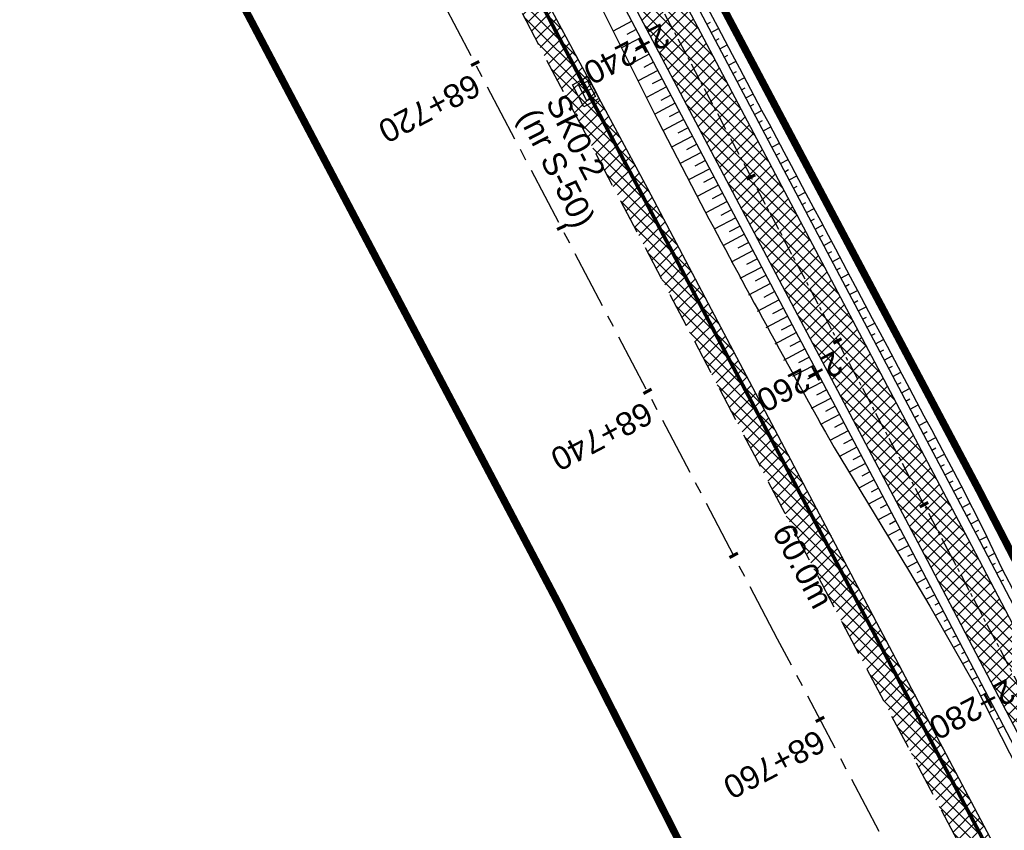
# Model space of a CAD drawing. Header units: metres. Extents: x 7529682 to 7533711, y 5721186 to 5727842.
# Tile 50 of 112: x 7530727 to 7530780, y 5725775 to 5725819. Entities that reach past the tile are written whole.
import ezdxf

# ---------------------------------------------------------------- set-up
doc = ezdxf.new("R2010")
doc.units = ezdxf.units.M
for name, pattern in [('817-dzialki-09-05-04$0$HIDDEN', [0.375, 0.25, -0.125]), ('CENTER', [50.8, 31.75, -6.35, 6.35, -6.35]), ('HIDDEN', [9.525, 6.35, -3.175])]:
    doc.linetypes.add(name, pattern=pattern)
for name, color, linetype in [('C-DROGI-SYTUACJA-ETYKIETY', 7, 'Continuous'), ('D-hatch-pobocza', 131, 'Continuous'), ('D-pobocza', 7, 'Continuous'), ('D-skarpa', 7, 'Continuous'), ('D-skarpa-kreskowanie', 7, 'Continuous')]:
    doc.layers.add(name, color=color, linetype=linetype)
doc.layers.add('D-hatch-ciag-pieszo-rowerowy', color=7, linetype='Continuous', lineweight=13, true_color=0xff9f80)
doc.layers.add('D-LR-etap-III', color=7, linetype='817-dzialki-09-05-04$0$HIDDEN', lineweight=50, true_color=0xff1aff)
for name, color, linetype, lineweight in [('D-krawędzie', 7, 'Continuous', 30), ('D-obrzeża', 7, 'Continuous', 30), ('D-oś', 10, 'CENTER', 30), ('Sieci-T-kanal technologiczny', 4, 'kt kanał technologiczny', 30)]:
    doc.layers.add(name, color=color, linetype=linetype, lineweight=lineweight)
for name, color, linetype, true_color in [('D-opis-KT-dlugosci', 7, 'Continuous', 0xff8000), ('D-opis-KT-studnie', 7, 'Continuous', 0xff8000), ('poprzeczki', 7, 'Continuous', 0x0000c7)]:
    doc.layers.add(name, color=color, linetype=linetype, true_color=true_color)
doc.styles.add('ARIAL', font='arial.ttf', dxfattribs={"height": 1})
doc.styles.get("Standard").update_dxf_attribs({"font": 'arial.ttf'})
doc.linetypes.add('kt kanał technologiczny', pattern='A,1,-0.8,["kt",Standard,S=0.5,R=0,X=-0.7,Y=-0.15],-0.3', length=2.1)
pattern_1 = [(45, (0, 0), (-0.33675960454, 0.33675960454), []), (135, (0, 0), (-0.33675960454, -0.33675960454), [])]

# ---------------------------------------------------------------- blocks, each defined once
blk = doc.blocks.new('AeccTickLine')
at = {"color": 0, "linetype": 'ByBlock', "lineweight": -2}
blk.add_line((0, 1), (0, -1), dxfattribs=at)
blk = doc.blocks.new('SKR2')
at = {"layer": 'Sieci-T-kanal technologiczny', "color": 2, "lineweight": 25}
for points in [[(0.028, -0.188), (0.958, -1.153), (0.282, -1.805), (-0.648, -0.84)], [(-0.038, -0.537), (0.607, -1.206), (0.233, -1.567), (-0.412, -0.898)]]:
    blk.add_lwpolyline(points, close=True, dxfattribs=at)
blk.add_lwpolyline([(-0.09, -1.232), (0.285, -0.872)], dxfattribs=at)

msp = doc.modelspace()

# ---------------------------------------------------------------- hatches: boundary and pattern name
at = {"layer": 'D-hatch-ciag-pieszo-rowerowy'}
h = msp.add_hatch(dxfattribs=at)
h.set_pattern_fill('ANSI37', color=256, scale=0.15, style=0)
h.set_pattern_definition(pattern_1)
edge = h.paths.add_edge_path()
edge.add_line((7530776.607, 5725790.321), (7530759.629, 5725822.461))
edge.add_line((7530759.629, 5725822.461), (7530758.52, 5725821.884))
edge.add_line((7530758.52, 5725821.884), (7530775.501, 5725789.739))
edge.add_line((7530775.501, 5725789.739), (7530792.729, 5725756.833))
edge.add_line((7530792.729, 5725756.833), (7530803.873, 5725735.729))
edge.add_arc((7530538.588, 5725595.643), 300, 26.89726, 27.8367, ccw=False)
edge.add_line((7530806.134, 5725731.361), (7530814.971, 5725713.941))
edge.add_line((7530814.971, 5725713.941), (7530815.845, 5725714.98))
edge.add_line((7530815.845, 5725714.98), (7530807.239, 5725731.945))
edge.add_arc((7530539.694, 5725596.227), 300, 26.89728, 27.8367)
edge.add_line((7530804.978, 5725736.313), (7530793.835, 5725757.415))
edge.add_line((7530793.835, 5725757.415), (7530776.607, 5725790.321))
edge = h.paths.add_edge_path()
edge.add_line((7530816.037, 5725715.208), (7530816.72, 5725716.019))
edge.add_line((7530816.72, 5725716.019), (7530808.345, 5725732.528))
edge.add_arc((7530540.799, 5725596.81), 300, 26.89731, 27.8367)
edge.add_line((7530806.084, 5725736.896), (7530794.941, 5725757.997))
edge.add_line((7530794.941, 5725757.997), (7530777.714, 5725790.903))
edge.add_line((7530777.714, 5725790.903), (7530760.738, 5725823.038))
edge.add_line((7530760.738, 5725823.038), (7530759.629, 5725822.461))
edge.add_line((7530759.629, 5725822.461), (7530776.607, 5725790.321))
edge.add_line((7530776.607, 5725790.321), (7530793.835, 5725757.415))
edge.add_line((7530793.835, 5725757.415), (7530804.978, 5725736.313))
edge.add_arc((7530539.694, 5725596.227), 300, 26.89728, 27.8367, ccw=False)
edge.add_line((7530807.239, 5725731.945), (7530815.845, 5725714.98))
edge.add_line((7530815.845, 5725714.98), (7530816.037, 5725715.208))
at = {"layer": 'D-hatch-pobocza'}
h = msp.add_hatch(dxfattribs=at)
h.set_pattern_fill('ANSI37', color=256, scale=0.15, style=0)
h.set_pattern_definition(pattern_1)
h.paths.add_polyline_path([(7530720.98, 5725884.44), (7530708.37, 5725908.34), (7530695.8, 5725932.28), (7530687.36, 5725949.02), (7530675.51, 5725970.87), (7530663.29, 5725994.02), (7530649.63, 5726020.19), (7530635.9, 5726046.17), (7530600.685, 5726114.059), (7530599.743, 5726113.515), (7530641.555, 5726032.008), (7530660.961, 5725995.07), (7530689.128, 5725941.54), (7530707.336, 5725907.032), (7530725.256, 5725873.093), (7530743.97, 5725837.654), (7530770.527, 5725787.119), (7530787.864, 5725754.267), (7530809.813, 5725712.702), (7530812.028, 5725712.541), (7530798.84, 5725737.15), (7530787.35, 5725758.8), (7530776.05, 5725780.2), (7530760.43, 5725809.79), (7530749.22, 5725830.63), (7530733.52, 5725861.06)])

# ---------------------------------------------------------------- linework, layer by layer
at = {"layer": 'D-krawędzie', "linetype": 'HIDDEN', "ltscale": 0.3, "flags": 128}
msp.add_lwpolyline([(7530572.01, 5726166.06), (7530599.74, 5726113.52), (7530641.555, 5726032.008), (7530660.961, 5725995.07), (7530689.128, 5725941.54), (7530707.336, 5725907.032), (7530725.256, 5725873.093), (7530743.97, 5725837.654), (7530770.527, 5725787.119), (7530787.864, 5725754.267), (7530809.898, 5725712.542), (7530824.739, 5725684.389), (7530840.856, 5725653.693), (7530860.675, 5725616.154), (7530865.283, 5725607.394), (7530878.05, 5725583.08), (7530918.172, 5725507.178), (7530950.163, 5725446.305), (7530993.419, 5725364.265), (7531022.766, 5725308.719), (7531053.81, 5725249.872), (7531081.166, 5725197.875), (7531103.902, 5725154.541), (7531128.123, 5725108.448), (7531149.3, 5725068.25), (7531167.38, 5725033.767), (7531197.165, 5724976.988), (7531228.151, 5724918.034), (7531253.153, 5724870.491), (7531286.796, 5724806.654), (7531306.74, 5724768.665), (7531335.094, 5724714.652), (7531357.319, 5724672.439), (7531373.645, 5724641.454), (7531392.162, 5724605.999), (7531418.48, 5724555.853), (7531439.727, 5724515.582), (7531476.36, 5724446.19), (7531491.8, 5724416.76), (7531531.9, 5724339.933), (7531557.227, 5724291.659), (7531569.852, 5724267.577), (7531591.376, 5724226.548), (7531610.004, 5724191.103), (7531616.883, 5724177.999), (7531629.985, 5724153.025), (7531641.007, 5724132.022), (7531664.906, 5724087.617), (7531677.644, 5724064.786), (7531683.112, 5724054.988), (7531686.753, 5724048.18), (7531695.448, 5724031.697), (7531703.749, 5724015.917), (7531709.214, 5724005.514), (7531719.389, 5723986.147), (7531726.295, 5723973), (7531732.741, 5723960.736), (7531735.13, 5723956.19)], dxfattribs=at)
at = {"layer": 'D-LR-etap-III', "ltscale": 10, "flags": 128}
msp.add_lwpolyline([(7531750.474, 5723895.103, 0.4, 0.4, 0), (7531750.505, 5723895.13, 0.4, 0.4, 0), (7531682.71, 5724022.92, 0.4, 0.4, 0), (7531619.177, 5724147.204, 0.4, 0.4, 0), (7531592.309, 5724198.489, 0.4, 0.4, 0), (7531553.264, 5724272.919, 0.4, 0.4, 0), (7531504.02, 5724366.79, 0.4, 0.4, 0), (7531482.09, 5724407.62, 0.4, 0.4, 0), (7531412.35, 5724541.183, 0.4, 0.4, 0), (7531388.464, 5724586.93, 0.4, 0.4, 0), (7531345.12, 5724669.94, 0.4, 0.4, 0), (7531127.66, 5725081.67, 0.4, 0.4, 0), (7531059.253, 5725211.041, 0.4, 0.4, 0), (7531008.007, 5725307.954, 0.4, 0.4, 0), (7530964.182, 5725390.836, 0.4, 0.4, 0), (7530914.557, 5725484.684, 0.4, 0.4, 0), (7530865.243, 5725577.494, 0.4, 0.4, 0), (7530840.085, 5725624.059, 0.4, 0.4, 0), (7530802.56, 5725694.925, 0.4, 0.4, 0), (7530755.54, 5725787.51, 0.4, 0.4, 0), (7530708.718, 5725876.303, 0.4, 0.4, 0), (7530695.12, 5725902.09, 0.4, 0.4, 0), (7530642.914, 5726001.078, 0.4, 0.4, 0), (7530634.935, 5726016.147, 0.4, 0.4, 0), (7530610.82, 5726061.93, 0.4, 0.4, 0), (7530610.82, 5726061.93, 0.4, 0.4, 0), (7530607.21, 5726063.51, 0.4, 0.4, 0), (7530597.42, 5726080.68, 0.4, 0.4, 0), (7530591.16, 5726088.44, 0.4, 0.4, 0), (7530581.28, 5726107.21, 0.4, 0.4, 0), (7530571.29, 5726130.56, 0.4, 0.4, 0), (7530549.555, 5726171.527, 0.4, 0.4, 0), (7530531.014, 5726206.474, 0.4, 0.4, 0), (7530516.461, 5726236.017, 0.4, 0.4, 0), (7530500.799, 5726266.141, 0.4, 0.4, 0), (7530491.35, 5726283.94, 0.4, 0.4, 0), (7530482.4, 5726303.41, 0.4, 0.4, 0), (7530482.4, 5726303.41, 0.4, 0.4, 0), (7530450.41, 5726357.28, 0.4, 0.4, 0), (7530397.759, 5726458.5, 0.4, 0.4, 0), (7530334.708, 5726583.665, 0.4, 0.4, 0), (7530303.939, 5726645.168, 0.4, 0.4, 0), (7530300.51, 5726651.778, 0.4, 0.4, 0), (7530289.214, 5726671.967, 0.4, 0.4, 0), (7530281.54, 5726685.57, 0.4, 0.4, 0), (7530261.371, 5726724.163, 0.4, 0.4, 0), (7530254.03, 5726738.21, 0.4, 0.4, 0), (7530197.22, 5726845.06, 0.4, 0.4, 0), (7530194.71, 5726849.15, 0.4, 0.4, 0), (7530195.92, 5726850.75, 0.4, 0.4, 0), (7530170.547, 5726892.961, 0.4, 0.4, 0), (7530143.175, 5726945.066, 0.4, 0.4, 0), (7530105.06, 5727018.32, 0.4, 0.4, 0), (7530100.06, 5727027.16, 0.4, 0.4, 0), (7530062.319, 5727099.625, 0.4, 0.4, 0), (7530015.379, 5727189.42, 0.4, 0.4, 0), (7529983.208, 5727250.207, 0.4, 0.4, 0), (7529953.284, 5727306.747, 0.4, 0.4, 0), (7529900.671, 5727406.159, 0.4, 0.4, 0), (7529890.63, 5727425.131, 0.4, 0.4, 0), (7529875.155, 5727454.426, 0.4, 0.4, 0), (7529857.56, 5727487.787, 0.4, 0.4, 0), (7529835.194, 5727530.193, 0.4, 0.4, 0), (7529811.741, 5727574.662, 0.4, 0.4, 0), (7529792.102, 5727611.923, 0.4, 0.4, 0), (7529768.066, 5727657.47, 0.4, 0.4, 0), (7529755.211, 5727682.131, 0.4, 0.4, 0), (7529753.31, 5727681.13, 0.4, 0.4, 0), (7529739.21, 5727707.77, 0.4, 0.4, 0), (7529735.395, 5727711.252, 0.4, 0.4, 0), (7529725.42, 5727730.2, 0.4, 0.4, 0), (7529723.55, 5727729.88, 0.4, 0.4, 0), (7529695.567, 5727782.932, 0.4, 0.4, 0), (7529717.68, 5727794.024, 0.4, 0.4, 0), (7529736.275, 5727758.647, 0.4, 0.4, 0), (7529736.275, 5727758.647, 0.4, 0.4, 0), (7529744.511, 5727750.406, 0.4, 0.4, 0), (7529744.511, 5727750.406, 0.4, 0.4, 0), (7529750.283, 5727738.55, 0.4, 0.4, 0), (7529777.109, 5727687.569, 0.4, 0.4, 0), (7529796.515, 5727651.33, 0.4, 0.4, 0), (7529814.938, 5727616.793, 0.4, 0.4, 0), (7529839.007, 5727572.304, 0.4, 0.4, 0), (7529860.618, 5727532.509, 0.4, 0.4, 0), (7529882.349, 5727491.504, 0.4, 0.4, 0), (7529904.865, 5727449.096, 0.4, 0.4, 0), (7529920.747, 5727418.885, 0.4, 0.4, 0), (7529946.677, 5727368.547, 0.4, 0.4, 0), (7529972.025, 5727320.573, 0.4, 0.4, 0), (7529987.74, 5727290.153, 0.4, 0.4, 0), (7529996.497, 5727273.662, 0.4, 0.4, 0), (7530017.541, 5727234.203, 0.4, 0.4, 0), (7530033.054, 5727204.864, 0.4, 0.4, 0), (7530051.623, 5727170.223, 0.4, 0.4, 0), (7530069.277, 5727137.016, 0.4, 0.4, 0), (7530089.385, 5727097.534, 0.4, 0.4, 0), (7530109.713, 5727060.747, 0.4, 0.4, 0), (7530136.77, 5727011.64, 0.4, 0.4, 0), (7530162.447, 5726962.744, 0.4, 0.4, 0), (7530187.674, 5726916.992, 0.4, 0.4, 0), (7530207.821, 5726879.335, 0.4, 0.4, 0), (7530230.626, 5726834.519, 0.4, 0.4, 0), (7530262.288, 5726776.618, 0.4, 0.4, 0), (7530277.51, 5726760.213, 0.4, 0.4, 0), (7530286.037, 5726744.107, 0.4, 0.4, 0), (7530288.097, 5726735.884, 0.4, 0.4, 0), (7530290.394, 5726725.047, 0.4, 0.4, 0), (7530296.177, 5726713.583, 0.4, 0.4, 0), (7530302.726, 5726701.182, 0.4, 0.4, 0), (7530325.685, 5726657.466, 0.4, 0.4, 0), (7530343.244, 5726623.649, 0.4, 0.4, 0), (7530360.23, 5726591.747, 0.4, 0.4, 0), (7530383.209, 5726548.059, 0.4, 0.4, 0), (7530406.018, 5726503.606, 0.4, 0.4, 0), (7530427.465, 5726462.62, 0.4, 0.4, 0), (7530447.928, 5726424.388, 0.4, 0.4, 0), (7530471.127, 5726379.921, 0.4, 0.4, 0), (7530490.501, 5726343.033, 0.4, 0.4, 0), (7530509.499, 5726306.733, 0.4, 0.4, 0), (7530529.89, 5726267.244, 0.4, 0.4, 0), (7530543.852, 5726238.99, 0.4, 0.4, 0), (7530554.809, 5726218.944, 0.4, 0.4, 0), (7530559.027, 5726212.223, 0.4, 0.4, 0), (7530563.061, 5726206.41, 0.4, 0.4, 0), (7530566.934, 5726200.464, 0.4, 0.4, 0), (7530569.771, 5726194.902, 0.4, 0.4, 0), (7530571.473, 5726191.282, 0.4, 0.4, 0), (7530572.839, 5726188.025, 0.4, 0.4, 0), (7530575.295, 5726182.035, 0.4, 0.4, 0), (7530579.737, 5726173.306, 0.4, 0.4, 0), (7530583.3, 5726167.41, 0.4, 0.4, 0), (7530593.4, 5726163.33, 0.4, 0.4, 0), (7530598.618, 5726155.264, 0.4, 0.4, 0), (7530608.258, 5726140.497, 0.4, 0.4, 0), (7530603.27, 5726136.83, 0.4, 0.4, 0), (7530606.53, 5726131.84, 0.4, 0.4, 0), (7530604.239, 5726124.217, 0.4, 0.4, 0), (7530605.847, 5726121.63, 0.4, 0.4, 0), (7530608.972, 5726116.164, 0.4, 0.4, 0), (7530618.114, 5726097.791, 0.4, 0.4, 0), (7530651.213, 5726034.96, 0.4, 0.4, 0), (7530670.244, 5725998.611, 0.4, 0.4, 0), (7530698.075, 5725945.953, 0.4, 0.4, 0), (7530716.506, 5725911.305, 0.4, 0.4, 0), (7530735.223, 5725875.667, 0.4, 0.4, 0), (7530752.504, 5725842.155, 0.4, 0.4, 0), (7530778.311, 5725793.501, 0.4, 0.4, 0), (7530797.5, 5725756.382, 0.4, 0.4, 0), (7530812.519, 5725728.289, 0.4, 0.4, 0), (7530820.039, 5725713.16, 0.4, 0.4, 0), (7530822.422, 5725710.194, 0.4, 0.4, 0), (7530833.155, 5725688.801, 0.4, 0.4, 0), (7530849.629, 5725656.159, 0.4, 0.4, 0), (7530867.983, 5725621.964, 0.4, 0.4, 0), (7530872.63, 5725612.888, 0.4, 0.4, 0), (7530880.354, 5725597.595, 0.4, 0.4, 0), (7530883.839, 5725593.389, 0.4, 0.4, 0), (7530891.782, 5725587.763, 0.4, 0.4, 0), (7530895.039, 5725584.281, 0.4, 0.4, 0), (7530897.034, 5725580.941, 0.4, 0.4, 0), (7530900.952, 5725579.946, 0.4, 0.4, 0), (7530904.81, 5725571.977, 0.4, 0.4, 0), (7530903.682, 5725568.566, 0.4, 0.4, 0), (7530908.901, 5725558.845, 0.4, 0.4, 0), (7530910.252, 5725545.672, 0.4, 0.4, 0), (7530912.873, 5725538.646, 0.4, 0.4, 0), (7530945.278, 5725478.464, 0.4, 0.4, 0), (7530959.692, 5725450.246, 0.4, 0.4, 0), (7531002.827, 5725368.192, 0.4, 0.4, 0), (7531044.704, 5725290.314, 0.4, 0.4, 0), (7531064.099, 5725253.213, 0.4, 0.4, 0), (7531083.01, 5725216.678, 0.4, 0.4, 0), (7531113.013, 5725158.466, 0.4, 0.4, 0), (7531137.364, 5725113.071, 0.4, 0.4, 0), (7531150.831, 5725086.712, 0.4, 0.4, 0), (7531159.746, 5725076.641, 0.4, 0.4, 0), (7531166.31, 5725074.58, 0.4, 0.4, 0), (7531172.29, 5725062.58, 0.4, 0.4, 0), (7531170.59, 5725055.606, 0.4, 0.4, 0), (7531173.733, 5725044.081, 0.4, 0.4, 0), (7531215.342, 5724964.86, 0.4, 0.4, 0), (7531238.054, 5724921.685, 0.4, 0.4, 0), (7531262.39, 5724875.283, 0.4, 0.4, 0), (7531295.587, 5724811.266, 0.4, 0.4, 0), (7531348.488, 5724712.363, 0.4, 0.4, 0), (7531363.741, 5724682.684, 0.4, 0.4, 0), (7531366.987, 5724675.865, 0.4, 0.4, 0), (7531382.541, 5724646.111, 0.4, 0.4, 0), (7531401.299, 5724610.875, 0.4, 0.4, 0), (7531428.965, 5724558.862, 0.4, 0.4, 0), (7531449.111, 5724520.398, 0.4, 0.4, 0), (7531477.293, 5724465.831, 0.4, 0.4, 0), (7531500.996, 5724421.113, 0.4, 0.4, 0), (7531512.122, 5724400.549, 0.4, 0.4, 0), (7531513.782, 5724396.757, 0.4, 0.4, 0), (7531526.32, 5724379.39, 0.4, 0.4, 0), (7531566.784, 5724302.736, 0.4, 0.4, 0), (7531612.277, 5724225.61, 0.4, 0.4, 0), (7531620.493, 5724210.548, 0.4, 0.4, 0), (7531631.578, 5724196.258, 0.4, 0.4, 0), (7531653.484, 5724152.434, 0.4, 0.4, 0), (7531661.151, 5724128.494, 0.4, 0.4, 0), (7531673.881, 5724101.186, 0.4, 0.4, 0), (7531684.691, 5724081.184, 0.4, 0.4, 0), (7531699.212, 5724051.17, 0.4, 0.4, 0), (7531704.034, 5724040.584, 0.4, 0.4, 0), (7531704.034, 5724040.584, 0.4, 0.4, 0), (7531703.913, 5724037.17, 0.4, 0.4, 0), (7531736.42, 5723969.232, 0.4, 0.4, 0), (7531738.285, 5723967.699, 0.4, 0.4, 0), (7531742.181, 5723962.346, 0.4, 0.4, 0), (7531744.286, 5723958.616, 0.4, 0.4, 0), (7531755.393, 5723944.193, 0.4, 0.4, 0), (7531758.69, 5723936.76, 0.4, 0.4, 0), (7531780.08, 5723929.25, 0.4, 0.4, 0), (7531792.612, 5723906.338, 0.4, 0.4, 0), (7531792.612, 5723906.338, 0.4, 0.4, 0), (7531756.962, 5723883.055, 0.4, 0.4, 0), (7531750.46, 5723895.13, 0.4, 0.4, 0), (7531750.46, 5723895.13, 0, 0, 0)], format="xyseb", dxfattribs=at)
at = {"layer": 'D-obrzeża'}
for points in [[(7530816.72, 5725716.019), (7530808.345, 5725732.528, 0.004099), (7530806.084, 5725736.896), (7530794.941, 5725757.997), (7530777.714, 5725790.903), (7530751.046, 5725841.385), (7530732.331, 5725876.827), (7530714.412, 5725910.765), (7530696.206, 5725945.269), (7530668.046, 5725998.784), (7530664.91, 5726005.014, 0.00515), (7530662.075, 5726010.504), (7530653.608, 5726026.493, -0.00515), (7530650.772, 5726031.983), (7530642.155, 5726049.099), (7530627.426, 5726076.939), (7530607.073, 5726115.582, 0.017191), (7530603.662, 5726121.551), (7530600.461, 5726126.731, -0.223174), (7530600.17, 5726129.266), (7530602.624, 5726136.556), (7530601.532, 5726138.658)], [(7530597.423, 5726127.912, 0.123992), (7530598.087, 5726125.817), (7530601.49, 5726120.31, -0.017191), (7530604.901, 5726114.341), (7530625.206, 5726075.789), (7530639.927, 5726047.965), (7530648.54, 5726030.859, 0.00515), (7530651.375, 5726025.369), (7530659.842, 5726009.38, -0.00515), (7530662.677, 5726003.89), (7530665.83, 5725997.628), (7530693.994, 5725944.104), (7530712.201, 5725909.598), (7530730.12, 5725875.66), (7530748.836, 5725840.217), (7530775.501, 5725789.739), (7530792.729, 5725756.833), (7530803.873, 5725735.729, -0.004099), (7530806.134, 5725731.361), (7530819.007, 5725705.983)]]:
    msp.add_lwpolyline(points, format="xyb", dxfattribs=at)
at = {"layer": 'D-oś', "ltscale": 0.1}
msp.add_lwpolyline([(7530915.075, 5725505.546), (7530874.954, 5725581.449), (7530862.185, 5725605.765), (7530857.579, 5725614.523), (7530837.759, 5725652.063), (7530821.642, 5725682.76), (7530806.803, 5725710.907), (7530784.769, 5725752.633), (7530767.43, 5725785.489), (7530740.873, 5725836.023), (7530722.161, 5725871.458), (7530704.24, 5725905.399), (7530686.032, 5725939.909), (7530657.862, 5725993.442), (7530638.453, 5726030.387), (7530594.845, 5726110.895), (7530594.845, 5726110.895), (7530594.845, 5726110.895), (7530540.21, 5726214.45)], dxfattribs=at)
at = {"layer": 'D-oś', "ltscale": 0.03}
msp.add_lwpolyline([(7530731.225, 5725876.244), (7530749.941, 5725840.801), (7530776.607, 5725790.321), (7530793.835, 5725757.415), (7530804.978, 5725736.313, -0.004099), (7530807.239, 5725731.945), (7530820.113, 5725706.566), (7530830.27, 5725687.299), (7530846.387, 5725656.605), (7530866.204, 5725619.068), (7530877.76, 5725597.076, 0.133536), (7530884.909, 5725589.392), (7530887.484, 5725587.792, -0.133608), (7530894.636, 5725580.102), (7530904.4, 5725561.506, -0.112773)], format="xyb", dxfattribs=at)
at = {"layer": 'D-pobocza'}
for points in [[(7530817.069, 5725716.434), (7530808.787, 5725732.762, 0.004099), (7530806.526, 5725737.13), (7530795.384, 5725758.23), (7530778.156, 5725791.136), (7530751.489, 5725841.618), (7530732.773, 5725877.061), (7530714.854, 5725910.998), (7530696.648, 5725945.502), (7530668.49, 5725999.015), (7530665.357, 5726005.239, 0.00515), (7530662.521, 5726010.729), (7530654.054, 5726026.718, -0.00515), (7530651.219, 5726032.208), (7530642.601, 5726049.326), (7530627.87, 5726077.169), (7530607.515, 5726115.815, 0.017191), (7530604.087, 5726121.814), (7530600.886, 5726126.994, -0.095206), (7530600.551, 5726127.876)], [(7530602.007, 5726118.49, -0.012618), (7530604.459, 5726114.108), (7530624.762, 5726075.559), (7530639.482, 5726047.738), (7530648.093, 5726030.634, 0.00515), (7530650.928, 5726025.144), (7530659.395, 5726009.155, -0.00515), (7530662.231, 5726003.665), (7530665.386, 5725997.397), (7530693.552, 5725943.871), (7530711.758, 5725909.365), (7530729.678, 5725875.427), (7530748.394, 5725839.984), (7530775.058, 5725789.507), (7530792.286, 5725756.601), (7530803.431, 5725735.496, -0.004099), (7530805.692, 5725731.127), (7530814.621, 5725713.526)]]:
    msp.add_lwpolyline(points, format="xyb", dxfattribs=at)
msp.add_lwpolyline([(7530798.84, 5725737.15), (7530787.35, 5725758.8), (7530776.05, 5725780.2), (7530760.43, 5725809.79), (7530749.22, 5725830.63), (7530733.52, 5725861.06), (7530720.98, 5725884.44), (7530708.37, 5725908.34), (7530695.8, 5725932.28), (7530687.36, 5725949.02), (7530675.51, 5725970.87), (7530663.29, 5725994.02), (7530649.63, 5726020.19), (7530635.9, 5726046.17), (7530600.685, 5726114.059), (7530599.743, 5726113.515)], dxfattribs=at)
at = {"layer": 'D-skarpa', "linetype": 'Continuous'}
for points in [[(7530739.985, 5725864.545, -0.009506), (7530747.045, 5725851.31), (7530748.739, 5725847.871), (7530749.258, 5725846.824), (7530750.624, 5725844.131), (7530751.54, 5725842.375), (7530751.841, 5725841.804, 0.000237), (7530777.323, 5725793.793), (7530778.557, 5725791.351), (7530779.54, 5725789.3), (7530781.845, 5725784.863)], [(7530736.026, 5725862.454, -0.001667), (7530742.689, 5725849.01), (7530744.539, 5725845.653), (7530745.1, 5725844.628), (7530746.519, 5725841.963), (7530747.425, 5725840.202), (7530747.717, 5725839.626, -0.001221), (7530751.932, 5725831.273), (7530754.234, 5725826.834), (7530756.51, 5725822.382), (7530758.748, 5725817.909), (7530760.988, 5725813.437), (7530763.285, 5725808.996, 0.00634), (7530770.474, 5725795.83), (7530774.495, 5725789.205), (7530775.651, 5725787.264), (7530778.123, 5725782.914), (7530780.394, 5725778.46)]]:
    msp.add_lwpolyline(points, format="xyb", dxfattribs=at)
at = {"layer": 'D-skarpa-kreskowanie', "linetype": 'Continuous'}
for p, q in [((7530759.568, 5725818.831, 107.466), (7530758.554, 5725818.296, 106.702)), ((7530763.609, 5725818.673, 107.62), (7530763.81, 5725818.78, 107.468)), ((7530759.801, 5725818.389, 107.472), (7530759.29, 5725818.119, 107.086)), ((7530763.843, 5725818.231, 107.626), (7530764.245, 5725818.444, 107.322)), ((7530760.035, 5725817.947, 107.478), (7530759.002, 5725817.401, 106.699)), ((7530764.076, 5725817.789, 107.632), (7530764.278, 5725817.896, 107.48)), ((7530760.268, 5725817.505, 107.484), (7530759.747, 5725817.229, 107.091)), ((7530764.31, 5725817.347, 107.638), (7530764.714, 5725817.561, 107.333)), ((7530760.502, 5725817.062, 107.49), (7530759.45, 5725816.507, 106.697)), ((7530764.543, 5725816.905, 107.643), (7530764.746, 5725817.012, 107.491)), ((7530764.777, 5725816.463, 107.649), (7530765.183, 5725816.677, 107.343)), ((7530760.969, 5725816.178, 107.501), (7530759.898, 5725815.613, 106.694)), ((7530760.735, 5725816.62, 107.496), (7530760.205, 5725816.34, 107.095)), ((7530765.01, 5725816.021, 107.655), (7530765.214, 5725816.128, 107.502)), ((7530761.202, 5725815.736, 107.507), (7530760.662, 5725815.451, 107.1)), ((7530765.244, 5725815.579, 107.661), (7530765.651, 5725815.794, 107.354)), ((7530761.436, 5725815.294, 107.513), (7530760.346, 5725814.718, 106.691)), ((7530765.478, 5725815.137, 107.667), (7530765.682, 5725815.244, 107.513)), ((7530761.67, 5725814.852, 107.519), (7530761.12, 5725814.562, 107.104)), ((7530765.711, 5725814.694, 107.673), (7530766.12, 5725814.91, 107.364)), ((7530761.903, 5725814.41, 107.525), (7530760.794, 5725813.824, 106.689)), ((7530765.945, 5725814.252, 107.679), (7530766.149, 5725814.361, 107.524)), ((7530766.178, 5725813.81, 107.684), (7530766.589, 5725814.027, 107.375)), ((7530762.37, 5725813.526, 107.537), (7530761.249, 5725812.933, 106.691)), ((7530762.137, 5725813.968, 107.531), (7530761.578, 5725813.672, 107.109)), ((7530766.412, 5725813.368, 107.69), (7530766.617, 5725813.477, 107.535)), ((7530762.604, 5725813.084, 107.542), (7530762.041, 5725812.786, 107.118)), ((7530766.645, 5725812.926, 107.696), (7530767.057, 5725813.144, 107.386)), ((7530762.837, 5725812.641, 107.548), (7530761.708, 5725812.045, 106.697)), ((7530766.879, 5725812.484, 107.702), (7530767.085, 5725812.593, 107.546)), ((7530763.071, 5725812.199, 107.554), (7530762.504, 5725811.9, 107.127)), ((7530767.112, 5725812.042, 107.708), (7530767.526, 5725812.26, 107.396)), ((7530763.304, 5725811.757, 107.56), (7530762.168, 5725811.157, 106.703)), ((7530767.346, 5725811.6, 107.714), (7530767.553, 5725811.709, 107.558)), ((7530767.579, 5725811.158, 107.72), (7530767.994, 5725811.377, 107.407)), ((7530763.771, 5725810.873, 107.572), (7530762.627, 5725810.269, 106.709)), ((7530763.538, 5725811.315, 107.566), (7530762.968, 5725811.014, 107.136)), ((7530767.813, 5725810.715, 107.726), (7530768.021, 5725810.825, 107.569)), ((7530764.005, 5725810.431, 107.578), (7530763.431, 5725810.128, 107.145)), ((7530768.047, 5725810.273, 107.731), (7530768.463, 5725810.493, 107.417)), ((7530764.239, 5725809.989, 107.583), (7530763.087, 5725809.38, 106.715)), ((7530768.28, 5725809.831, 107.737), (7530768.489, 5725809.942, 107.58)), ((7530764.472, 5725809.547, 107.589), (7530763.894, 5725809.241, 107.154)), ((7530768.514, 5725809.389, 107.743), (7530768.932, 5725809.61, 107.428)), ((7530764.706, 5725809.105, 107.595), (7530763.547, 5725808.492, 106.721)), ((7530768.747, 5725808.947, 107.749), (7530768.957, 5725809.058, 107.591)), ((7530768.981, 5725808.505, 107.755), (7530769.4, 5725808.727, 107.438)), ((7530765.173, 5725808.22, 107.607), (7530764.007, 5725807.605, 106.728)), ((7530764.939, 5725808.662, 107.601), (7530764.358, 5725808.356, 107.163)), ((7530769.214, 5725808.063, 107.761), (7530769.424, 5725808.174, 107.602)), ((7530765.406, 5725807.778, 107.613), (7530764.822, 5725807.47, 107.172)), ((7530769.448, 5725807.621, 107.767), (7530769.869, 5725807.843, 107.449)), ((7530765.64, 5725807.336, 107.619), (7530764.468, 5725806.717, 106.735)), ((7530769.681, 5725807.179, 107.772), (7530769.892, 5725807.29, 107.613)), ((7530765.873, 5725806.894, 107.625), (7530765.286, 5725806.584, 107.182)), ((7530769.915, 5725806.737, 107.778), (7530770.338, 5725806.96, 107.459)), ((7530766.107, 5725806.452, 107.63), (7530764.929, 5725805.83, 106.742)), ((7530766.34, 5725806.01, 107.636), (7530765.75, 5725805.698, 107.191)), ((7530770.148, 5725806.294, 107.784), (7530770.36, 5725806.406, 107.624)), ((7530770.382, 5725805.852, 107.79), (7530770.806, 5725806.076, 107.47)), ((7530766.574, 5725805.568, 107.642), (7530765.389, 5725804.942, 106.749)), ((7530770.616, 5725805.41, 107.796), (7530770.828, 5725805.523, 107.636)), ((7530766.808, 5725805.126, 107.648), (7530766.214, 5725804.812, 107.2)), ((7530770.849, 5725804.968, 107.802), (7530771.275, 5725805.193, 107.481)), ((7530767.041, 5725804.684, 107.654), (7530765.856, 5725804.058, 106.761)), ((7530771.083, 5725804.526, 107.808), (7530771.296, 5725804.639, 107.647)), ((7530767.275, 5725804.241, 107.66), (7530766.683, 5725803.929, 107.214)), ((7530771.316, 5725804.084, 107.813), (7530771.744, 5725804.31, 107.491)), ((7530767.508, 5725803.799, 107.666), (7530766.328, 5725803.176, 106.776)), ((7530767.742, 5725803.357, 107.671), (7530767.153, 5725803.046, 107.227)), ((7530771.55, 5725803.642, 107.819), (7530771.764, 5725803.755, 107.658)), ((7530771.783, 5725803.2, 107.825), (7530772.212, 5725803.426, 107.502)), ((7530767.975, 5725802.915, 107.677), (7530766.8, 5725802.294, 106.791)), ((7530772.017, 5725802.758, 107.831), (7530772.232, 5725802.871, 107.669)), ((7530768.209, 5725802.473, 107.683), (7530767.622, 5725802.163, 107.241)), ((7530772.25, 5725802.315, 107.837), (7530772.681, 5725802.543, 107.512)), ((7530768.442, 5725802.031, 107.689), (7530767.272, 5725801.413, 106.807)), ((7530772.484, 5725801.873, 107.843), (7530772.7, 5725801.987, 107.68)), ((7530768.676, 5725801.589, 107.695), (7530768.092, 5725801.28, 107.255)), ((7530772.717, 5725801.431, 107.849), (7530773.15, 5725801.66, 107.523)), ((7530768.909, 5725801.147, 107.701), (7530767.744, 5725800.531, 106.822)), ((7530769.143, 5725800.705, 107.707), (7530768.562, 5725800.398, 107.269)), ((7530772.951, 5725800.989, 107.854), (7530773.167, 5725801.104, 107.691)), ((7530773.184, 5725800.547, 107.86), (7530773.618, 5725800.776, 107.533)), ((7530769.376, 5725800.262, 107.712), (7530768.235, 5725799.659, 106.851)), ((7530773.418, 5725800.105, 107.866), (7530773.635, 5725800.22, 107.702)), ((7530769.61, 5725799.82, 107.718), (7530769.049, 5725799.524, 107.295)), ((7530773.652, 5725799.663, 107.872), (7530774.087, 5725799.893, 107.544)), ((7530769.844, 5725799.378, 107.724), (7530768.74, 5725798.795, 106.892)), ((7530773.885, 5725799.221, 107.878), (7530774.103, 5725799.336, 107.714)), ((7530770.077, 5725798.936, 107.73), (7530769.535, 5725798.65, 107.321)), ((7530774.119, 5725798.779, 107.884), (7530774.555, 5725799.009, 107.554)), ((7530770.311, 5725798.494, 107.736), (7530769.245, 5725797.931, 106.932)), ((7530770.544, 5725798.052, 107.742), (7530770.021, 5725797.776, 107.347)), ((7530774.352, 5725798.337, 107.89), (7530774.571, 5725798.452, 107.725)), ((7530774.586, 5725797.894, 107.896), (7530775.024, 5725798.126, 107.565)), ((7530770.778, 5725797.61, 107.748), (7530769.75, 5725797.067, 106.973)), ((7530774.819, 5725797.452, 107.901), (7530775.039, 5725797.568, 107.736)), ((7530771.011, 5725797.168, 107.753), (7530770.507, 5725796.901, 107.373)), ((7530775.053, 5725797.01, 107.907), (7530775.493, 5725797.243, 107.576)), ((7530771.245, 5725796.726, 107.759), (7530770.256, 5725796.203, 107.014)), ((7530775.286, 5725796.568, 107.913), (7530775.507, 5725796.684, 107.747)), ((7530771.478, 5725796.284, 107.765), (7530770.994, 5725796.028, 107.4)), ((7530775.52, 5725796.126, 107.919), (7530775.961, 5725796.359, 107.586)), ((7530771.712, 5725795.841, 107.771), (7530770.769, 5725795.343, 107.06)), ((7530771.945, 5725795.399, 107.777), (7530771.487, 5725795.157, 107.431)), ((7530775.753, 5725795.684, 107.925), (7530775.975, 5725795.801, 107.758)), ((7530775.987, 5725795.242, 107.931), (7530776.43, 5725795.476, 107.597)), ((7530772.179, 5725794.957, 107.783), (7530771.289, 5725794.487, 107.112)), ((7530776.221, 5725794.8, 107.937), (7530776.442, 5725794.917, 107.769)), ((7530772.413, 5725794.515, 107.789), (7530771.981, 5725794.287, 107.463)), ((7530776.454, 5725794.358, 107.942), (7530776.899, 5725794.592, 107.607)), ((7530772.646, 5725794.073, 107.794), (7530771.809, 5725793.631, 107.163)), ((7530776.688, 5725793.915, 107.948), (7530776.91, 5725794.033, 107.78)), ((7530772.88, 5725793.631, 107.8), (7530772.474, 5725793.417, 107.495)), ((7530776.921, 5725793.473, 107.954), (7530777.366, 5725793.708, 107.619)), ((7530773.113, 5725793.189, 107.806), (7530772.329, 5725792.774, 107.215)), ((7530773.347, 5725792.747, 107.812), (7530772.968, 5725792.546, 107.526)), ((7530777.155, 5725793.031, 107.96), (7530777.373, 5725793.147, 107.795)), ((7530777.388, 5725792.589, 107.966), (7530777.817, 5725792.816, 107.643)), ((7530773.58, 5725792.305, 107.818), (7530772.849, 5725791.918, 107.266)), ((7530777.622, 5725792.147, 107.972), (7530777.832, 5725792.258, 107.813)), ((7530773.814, 5725791.862, 107.824), (7530773.461, 5725791.676, 107.558)), ((7530777.855, 5725791.705, 107.978), (7530778.268, 5725791.923, 107.666)), ((7530774.047, 5725791.42, 107.83), (7530773.368, 5725791.062, 107.318)), ((7530778.089, 5725791.263, 107.983), (7530778.291, 5725791.37, 107.831)), ((7530774.281, 5725790.978, 107.836), (7530773.955, 5725790.806, 107.589)), ((7530778.321, 5725790.82, 107.989), (7530778.714, 5725791.025, 107.694)), ((7530774.514, 5725790.536, 107.841), (7530773.888, 5725790.205, 107.369)), ((7530774.748, 5725790.094, 107.847), (7530774.448, 5725789.936, 107.621)), ((7530778.553, 5725790.377, 107.995), (7530778.741, 5725790.476, 107.853)), ((7530778.785, 5725789.934, 108.001), (7530779.146, 5725790.123, 107.729)), ((7530774.982, 5725789.652, 107.853), (7530774.408, 5725789.349, 107.421)), ((7530779.017, 5725789.491, 108.007), (7530779.19, 5725789.582, 107.877)), ((7530775.214, 5725789.209, 107.859), (7530774.939, 5725789.065, 107.652)), ((7530779.249, 5725789.048, 108.013), (7530779.581, 5725789.222, 107.763)), ((7530775.446, 5725788.766, 107.865), (7530774.92, 5725788.491, 107.469)), ((7530779.481, 5725788.605, 108.019), (7530779.646, 5725788.692, 107.894)), ((7530775.678, 5725788.323, 107.871), (7530775.427, 5725788.192, 107.682)), ((7530775.91, 5725787.88, 107.877), (7530775.433, 5725787.631, 107.518)), ((7530776.142, 5725787.437, 107.882), (7530775.915, 5725787.318, 107.712)), ((7530776.374, 5725786.994, 107.888), (7530775.935, 5725786.765, 107.558)), ((7530776.605, 5725786.551, 107.894), (7530776.394, 5725786.441, 107.735)), ((7530776.837, 5725786.109, 107.9), (7530776.429, 5725785.895, 107.593)), ((7530777.069, 5725785.666, 107.906), (7530776.873, 5725785.563, 107.758)), ((7530777.301, 5725785.223, 107.912), (7530776.923, 5725785.025, 107.627)), ((7530777.533, 5725784.78, 107.918), (7530777.352, 5725784.685, 107.781)), ((7530777.765, 5725784.337, 107.924), (7530777.418, 5725784.155, 107.662)), ((7530777.997, 5725783.894, 107.929), (7530777.831, 5725783.807, 107.804)), ((7530778.229, 5725783.451, 107.935), (7530777.912, 5725783.285, 107.697)), ((7530778.461, 5725783.008, 107.941), (7530778.309, 5725782.928, 107.827)), ((7530778.693, 5725782.565, 107.947), (7530778.383, 5725782.403, 107.714)), ((7530778.925, 5725782.122, 107.953), (7530778.768, 5725782.04, 107.835)), ((7530779.157, 5725781.679, 107.959), (7530778.838, 5725781.512, 107.719)), ((7530779.388, 5725781.236, 107.965), (7530779.227, 5725781.151, 107.843)), ((7530779.62, 5725780.793, 107.97), (7530779.292, 5725780.621, 107.723))]:
    msp.add_line(p, q, dxfattribs=at)
at = {"layer": 'Sieci-T-kanal technologiczny', "ltscale": 2}
msp.add_lwpolyline([(7530883.752, 5725574.779, 0.2, 0.2, 0), (7530867.104, 5725606.236, 0.2, 0.2, 0), (7530839.505, 5725658.509, 0.2, 0.2, 0), (7530812.254, 5725710.728, 0.2, 0.2, 0), (7530784.737, 5725762.919, 0.2, 0.2, 0), (7530757.147, 5725815.071, 0.2, 0.2, 0), (7530729.725, 5725867.311, 0.2, 0.2, 0), (7530702.099, 5725919.444, 0.2, 0.2, 0), (7530674.647, 5725971.669, 0.2, 0.2, 0), (7530647.207, 5726023.975, 0.2, 0.2, 0), (7530619.886, 5726076.201, 0.2, 0.2, 0), (7530598.022, 5726118.778, 0.2, 0.2, 0), (7530598.242, 5726131.102, 0.2, 0.2, 0)], format="xyseb", dxfattribs=at)

# ---------------------------------------------------------------- block references
at = {"layer": 'C-DROGI-SYTUACJA-ETYKIETY', "color": 7, "linetype": 'Continuous', "lineweight": 60}
for p, xscale, yscale, zscale, rotation in [((7530751.103, 5725816.555), 0.2499999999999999, 0.2499999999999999, 0.2499999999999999, 297.723067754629), ((7530755.755, 5725807.703), 0.2499999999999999, 0.2499999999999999, 0.2499999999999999, 297.723067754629), ((7530760.407, 5725798.851), 0.2499999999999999, 0.2499999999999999, 0.2499999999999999, 297.723067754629), ((7530765.059, 5725789.999), 0.2499999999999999, 0.2499999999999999, 0.2499999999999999, 297.723067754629), ((7530769.719, 5725781.151), 0.25, 0.25, 0.25, 297.8222191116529)]:
    msp.add_blockref('AeccTickLine', p, dxfattribs=dict(at, xscale=xscale, yscale=yscale, zscale=zscale, rotation=rotation))
at = {"layer": 'poprzeczki', "color": 7, "linetype": 'Continuous', "lineweight": 60, "xscale": 0.25, "yscale": 0.25, "zscale": 0.25, "rotation": 297.8454490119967}
for p in [(7530765.988, 5725810.424), (7530770.659, 5725801.582), (7530775.33, 5725792.74)]:
    msp.add_blockref('AeccTickLine', p, dxfattribs=at)
at = {"layer": 'Sieci-T-kanal technologiczny', "rotation": 163.7281158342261}
msp.add_blockref('SKR2', (7530756.945, 5725814.033), dxfattribs=at)

# ---------------------------------------------------------------- texts
at = {"layer": 'C-DROGI-SYTUACJA-ETYKIETY', "color": 7}
for s, rotation, p in [('2+240', 207.8454, (7530761.161, 5725818.759)), ('68+720', 207.7231, (7530750.946, 5725816.049)), ('2+260', 207.8454, (7530770.502, 5725801.075)), ('68+740', 207.7231, (7530760.25, 5725798.345)), ('2+280', 207.6341, (7530779.818, 5725783.379)), ('68+760', 207.8222, (7530769.562, 5725780.644))]:
    msp.add_text(s, height=1.25, rotation=rotation, dxfattribs=at).set_placement(p)
at = {"layer": 'D-opis-KT-dlugosci', "style": 'ARIAL'}
msp.add_text('60.0m', height=1.25, rotation=298.3346, dxfattribs=at).set_placement((7530767.096, 5725791.271))
at = {"layer": 'D-opis-KT-studnie', "insert": (7530755.993, 5725815.037, 10.12), "char_height": 1.25, "attachment_point": 1, "rotation": 297, "line_spacing_factor": 0.8, "style": 'ARIAL'}
msp.add_mtext_dynamic_manual_height_columns('SK0-2\\P(nr S-50)', width=11.25549, gutter_width=6, heights=[0], dxfattribs=at)

doc.saveas('drawing.dxf')
